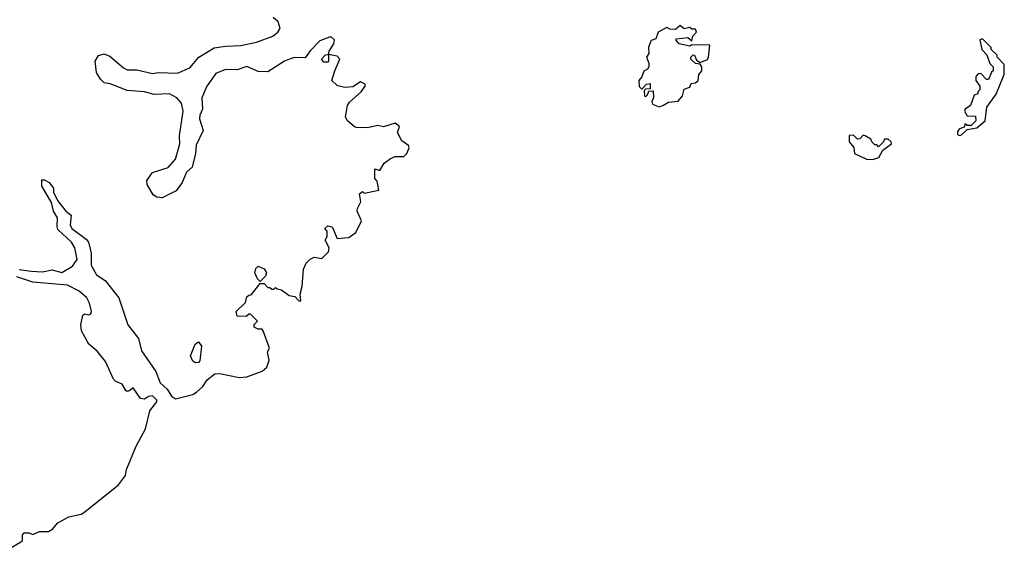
# Model space of a CAD drawing. Extents: x 2601477 to 2753313, y 449408 to 581029.
# Tile 125 of 203: x 2691216 to 2696328, y 472075 to 474820. Entities that reach past the tile are written whole.
import ezdxf

# ---------------------------------------------------------------- set-up
doc = ezdxf.new("R2010")
doc.units = 0

msp = doc.modelspace()

# ---------------------------------------------------------------- linework, layer by layer
at = {"layer": '0CON05XD'}
for points in [[(2691955, 473894.1), (2691927.7, 473897.7), (2691909.9, 473909.9), (2691877.9, 473965), (2691876.4, 473985), (2691905, 474026.5), (2691987.5, 474052.5), (2692024.7, 474095), (2692048.2, 474175), (2692046.6, 474216.6), (2692064.7, 474344.7), (2692056.2, 474386.2), (2692032.5, 474415), (2691994.5, 474435.5), (2691915, 474431.4), (2691865, 474444.7), (2691775, 474452.8), (2691686.5, 474486.5), (2691655, 474492.7), (2691635, 474510.9), (2691614.7, 474545), (2691607.8, 474605), (2691625, 474633.2), (2691655, 474643.3), (2691685, 474630.4), (2691755, 474569.6), (2691775, 474559.7), (2691825, 474560), (2691905, 474540.3), (2691935, 474545.3), (2692035, 474541.6), (2692099.6, 474570.4), (2692146.7, 474625), (2692225, 474673.2), (2692285, 474683.1), (2692365, 474685.4), (2692445, 474703.8), (2692530.8, 474735), (2692555.6, 474755), (2692568.8, 474775), (2692558.3, 474808.3), (2692531.7, 474831.7)], [(2694535, 474366.7), (2694555, 474373.8), (2694585, 474392.5), (2694635, 474397.5), (2694657.5, 474425), (2694665, 474460), (2694695, 474470), (2694701.7, 474488.3), (2694725, 474492.5), (2694737.5, 474505), (2694742.5, 474535), (2694756.7, 474555), (2694757.5, 474575), (2694748.3, 474588.3), (2694725, 474592.5), (2694700, 474615), (2694700, 474625), (2694711.7, 474638.3), (2694720, 474635), (2694730, 474610), (2694748.3, 474598.3), (2694786.7, 474613.3), (2694792.5, 474625), (2694798.3, 474688.3), (2694705, 474690), (2694695, 474682.5), (2694640, 474695), (2694622.5, 474715), (2694625, 474720), (2694685, 474727.5), (2694705, 474710), (2694710, 474735), (2694730, 474755), (2694725, 474770), (2694705, 474770), (2694695, 474780), (2694665, 474772.5), (2694645, 474790), (2694620.7, 474769.3), (2694590.7, 474770.7), (2694575, 474780), (2694530, 474755), (2694519.3, 474720.7), (2694495, 474712.5), (2694490, 474705), (2694480, 474675), (2694482.5, 474645), (2694470, 474625), (2694482.5, 474595), (2694482.5, 474575), (2694475, 474562.5), (2694457, 474553), (2694446.2, 474523.8), (2694430, 474505), (2694432.5, 474472.5), (2694445, 474460), (2694470, 474485), (2694488.3, 474488.3), (2694488.3, 474461.7), (2694465, 474460), (2694458.3, 474451.7), (2694460, 474425), (2694465, 474420), (2694475, 474430), (2694481.7, 474448.3), (2694505, 474450), (2694506.1, 474413.9), (2694497.5, 474395), (2694501.7, 474381.7), (2694535, 474366.7)], [(2691213.3, 473523.3), (2691275, 473514.4), (2691335, 473510), (2691385, 473520.8), (2691435, 473508), (2691490.3, 473539.7), (2691513.8, 473575), (2691502, 473635), (2691486, 473665), (2691415, 473730), (2691410, 473745), (2691411.7, 473791.7), (2691392.5, 473825), (2691380.7, 473870.7), (2691331.4, 473955), (2691331.2, 473988.8), (2691345, 473988.8), (2691370, 473975), (2691392.5, 473945), (2691392.5, 473925), (2691411.7, 473881.7), (2691456, 473826), (2691483.3, 473805), (2691478, 473755), (2691486.2, 473735), (2691561.1, 473681.1), (2691574.3, 473665), (2691586.8, 473606.8), (2691588.1, 473545), (2691614.6, 473494.6), (2691660, 473465), (2691731.2, 473375), (2691778, 473235), (2691832.9, 473165), (2691848.8, 473101.2), (2691922.4, 472992.4), (2691946.2, 472935), (2691981.4, 472901.4), (2692005, 472864.2), (2692025, 472851.5), (2692115, 472873.8), (2692134, 472885), (2692166.9, 472915), (2692190.3, 472949.7), (2692229.5, 472980.5), (2692255, 472981.9), (2692355, 472962.5), (2692396.1, 472966.1), (2692475.7, 472995), (2692498.9, 473015), (2692512, 473052), (2692503.3, 473095), (2692512.5, 473115), (2692480, 473205), (2692475, 473212.5), (2692455, 473213.3), (2692433.9, 473223.9), (2692433, 473237), (2692450, 473255), (2692415, 473290), (2692405, 473290), (2692391.7, 473278.3), (2692345, 473280), (2692340, 473305), (2692388.3, 473351.7), (2692395, 473380), (2692405, 473390), (2692418.3, 473391.7), (2692465, 473450), (2692485, 473450), (2692505, 473430), (2692515, 473430), (2692525, 473420), (2692535, 473420), (2692545, 473430), (2692552.5, 473422.5), (2692575, 473417.5), (2692615, 473387.5), (2692645, 473382.5), (2692665, 473360), (2692675, 473360), (2692672.5, 473395), (2692682, 473435), (2692690, 473525), (2692703.3, 473555), (2692725, 473576.7), (2692745, 473586.7), (2692785, 473580), (2692820, 473615), (2692822.5, 473635), (2692802.5, 473675), (2692812.5, 473695), (2692811.7, 473721.7), (2692800, 473735), (2692815, 473750), (2692837.5, 473745), (2692865, 473683.3), (2692925, 473689.2), (2692961.4, 473715), (2692991.2, 473775), (2692968.8, 473825), (2692970, 473840), (2692987.5, 473875), (2692980, 473915), (2692995, 473927.5), (2693005, 473920), (2693080, 473935), (2693071.7, 473981.7), (2693060, 473995), (2693060, 474045), (2693085, 474037.5), (2693108, 474075), (2693140.6, 474099.4), (2693165, 474109.5), (2693209.7, 474110.3), (2693226.2, 474125), (2693238, 474155), (2693235, 474166.7), (2693200.3, 474190.3), (2693177.5, 474235), (2693187.5, 474265), (2693165, 474282.5), (2693105, 474263.3), (2693075, 474270), (2693021.7, 474258.3), (2692965, 474260), (2692953.6, 474263.6), (2692917, 474297), (2692907.5, 474315), (2692918.8, 474375), (2692928.8, 474391.2), (2692988.8, 474445), (2693010, 474475), (2693010, 474485), (2692985, 474496.7), (2692945, 474471.2), (2692905, 474467.5), (2692866.1, 474476.1), (2692836.7, 474505), (2692852, 474555), (2692877.5, 474615), (2692865, 474630), (2692820, 474640), (2692820, 474605), (2692815, 474600), (2692795, 474600), (2692782.5, 474615), (2692803, 474637), (2692820, 474640), (2692823, 474657), (2692847.5, 474695), (2692850, 474715), (2692835, 474730), (2692825, 474730), (2692775, 474710), (2692725, 474658), (2692698.8, 474621.2), (2692645, 474624.3), (2692625, 474618.9), (2692591.2, 474605), (2692505, 474549.2), (2692455, 474550.6), (2692395, 474576.7), (2692345, 474559.5), (2692285, 474561.5), (2692235, 474540), (2692187.3, 474475), (2692162.5, 474415), (2692165.3, 474355), (2692151.6, 474325), (2692150, 474305), (2692168.9, 474245), (2692132.4, 474167.6), (2692128.6, 474125), (2692111.6, 474055), (2692082, 474028), (2692059.7, 473975), (2692028.2, 473931.8), (2691955, 473894.1)], [(2696095, 474218.8), (2696105, 474222), (2696135, 474250), (2696185, 474258.8), (2696228, 474295), (2696236.2, 474365), (2696285, 474432.5), (2696327.5, 474535), (2696327, 474587), (2696290, 474625), (2696290, 474635), (2696260, 474665), (2696260, 474675), (2696215, 474720), (2696200, 474715), (2696210, 474665), (2696237, 474637), (2696251.7, 474591.7), (2696270, 474575), (2696270, 474555), (2696261.7, 474548.3), (2696245, 474510), (2696235, 474510), (2696205, 474540), (2696191.7, 474538.3), (2696180, 474525), (2696180, 474505), (2696200, 474475), (2696200, 474455), (2696190, 474445), (2696190, 474435), (2696171.7, 474428.3), (2696152.5, 474375), (2696124.1, 474355.9), (2696120, 474345), (2696135, 474320), (2696178.3, 474318.3), (2696180, 474295), (2696155, 474270), (2696135, 474270), (2696125, 474280), (2696118.3, 474261.7), (2696095, 474252.5), (2696085, 474240), (2696084, 474224), (2696095, 474218.8)], [(2695645, 474094.4), (2695676.2, 474105), (2695697, 474143), (2695742.5, 474175), (2695740, 474185), (2695725, 474200), (2695705, 474200), (2695700, 474185), (2695675, 474160), (2695665, 474170), (2695655, 474170), (2695640, 474185), (2695635, 474200), (2695605, 474217.5), (2695595, 474220), (2695578.3, 474201.7), (2695565, 474200), (2695545, 474220), (2695521.7, 474218.3), (2695522.5, 474185), (2695547, 474157), (2695550, 474125), (2695612.5, 474095), (2695645, 474094.4)], [(2692465, 473460), (2692450, 473475), (2692436.7, 473505), (2692441.7, 473528.3), (2692455, 473540), (2692485, 473526.7), (2692497.5, 473505), (2692492.5, 473487.5), (2692465, 473460)], [(2691166.7, 472075), (2691217.5, 472105), (2691230, 472115), (2691230, 472145), (2691240, 472155), (2691266.1, 472156.1), (2691285, 472147.5), (2691318.3, 472161.7), (2691365, 472162.5), (2691386.2, 472175), (2691415, 472207.5), (2691471.7, 472238.3), (2691535, 472252.7), (2691555, 472263.6), (2691730, 472405), (2691765, 472453.8), (2691771.2, 472485), (2691820.4, 472605), (2691869.3, 472695), (2691891.2, 472788.8), (2691928.8, 472835), (2691928.8, 472845), (2691905, 472866.2), (2691885, 472862.5), (2691865, 472850), (2691843, 472853), (2691805, 472907.5), (2691785, 472893.3), (2691775, 472890), (2691767.5, 472895), (2691748, 472928), (2691715, 472941.2), (2691702.7, 472952.7), (2691662, 473045), (2691618.6, 473098.6), (2691576, 473135), (2691536.7, 473205), (2691533.8, 473235), (2691543.9, 473286.1), (2691555, 473292.5), (2691575, 473287.5), (2691585, 473292.5), (2691588.8, 473305), (2691578.8, 473348.8), (2691565, 473376.2), (2691525, 473410), (2691465, 473441.4), (2691285, 473457.5), (2691201.2, 473485)], [(2692128.3, 473038.3), (2692115, 473047.5), (2692103.3, 473075), (2692127.5, 473135), (2692145, 473146.7), (2692160, 473125), (2692151.7, 473048.3), (2692145, 473040), (2692128.3, 473038.3)]]:
    msp.add_lwpolyline(points, dxfattribs=at)

doc.saveas('drawing.dxf')
